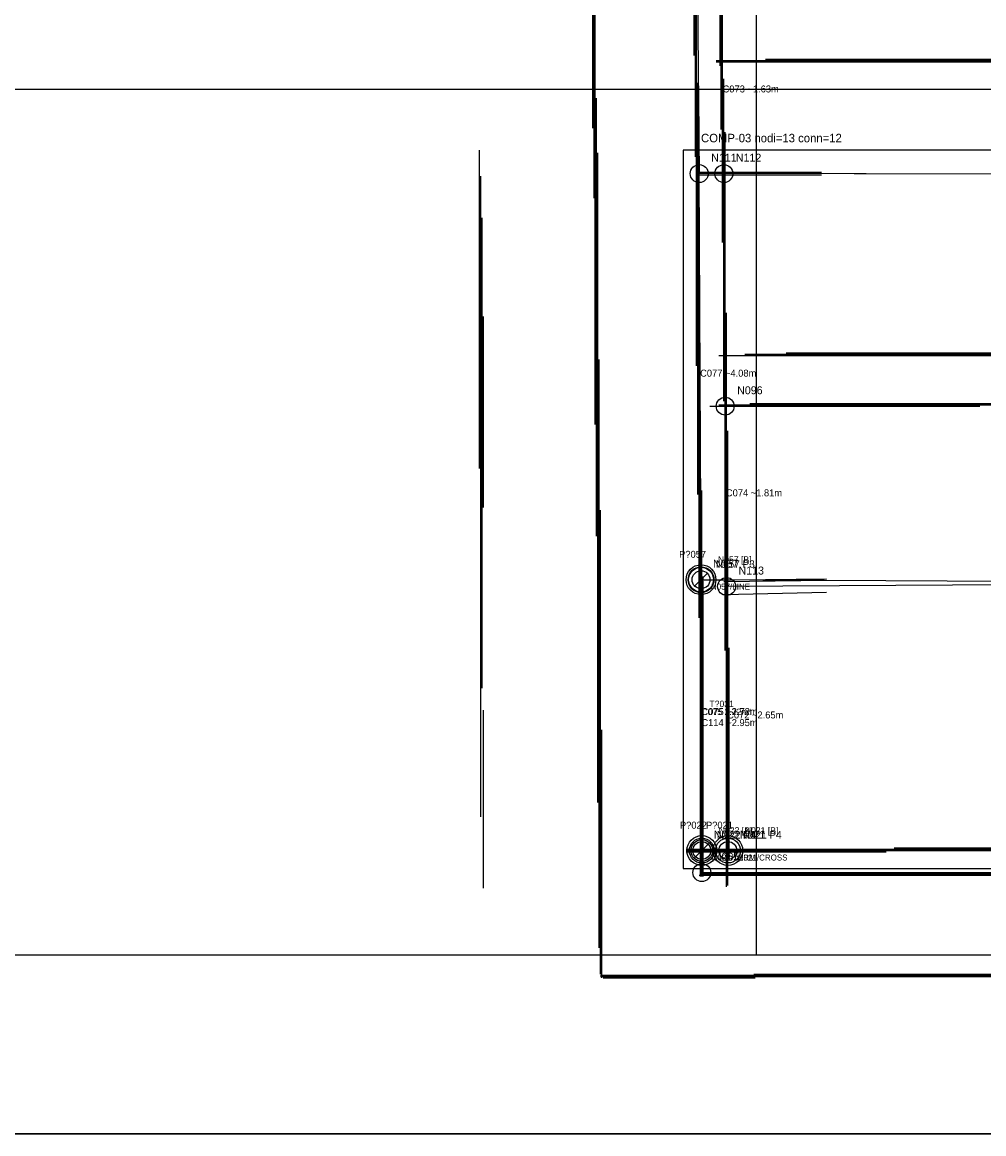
# Model space of a CAD drawing. Header units: millimetres. Extents: x 0 to 53042, y 0 to 29700.
# Tile 6 of 14: x 19138 to 28806, y 0 to 11174. Entities that reach past the tile are written whole.
import ezdxf

# ---------------------------------------------------------------- set-up
doc = ezdxf.new("R2010")
doc.units = ezdxf.units.MM
for name, color, linetype in [('00_RASTER_ORIGINALE', 8, 'Continuous'), ('S-AXIS-CAND-INF', 4, 'Continuous'), ('S-AXIS-INF', 4, 'Continuous'), ('S-CHAIN-INF', 4, 'Continuous'), ('S-COMP-INF', 5, 'Continuous'), ('S-ELEM-ID-VER', 1, 'Continuous'), ('S-GRID-E', 4, 'Continuous'), ('S-ID-CAND-INF', 7, 'Continuous'), ('S-INF-HORIZ', 3, 'Continuous'), ('S-INF-LONG', 6, 'Continuous'), ('S-INF-VERT', 4, 'Continuous'), ('S-METRIC-GROUP-INF', 5, 'Continuous'), ('S-NODE-INF', 2, 'Continuous'), ('S-PREDOC-CONN', 3, 'Continuous'), ('S-PREDOC-DIMCHK', 6, 'Continuous'), ('S-PREDOC-ID', 7, 'Continuous'), ('S-PREDOC-NODE', 2, 'Continuous'), ('S-TOPO-EDGE-INF', 3, 'Continuous'), ('S-TOPO-NODE-INF', 2, 'Continuous'), ('S-TOPO-TEXT-INF', 7, 'Continuous'), ('S-TRACE-INF', 4, 'Continuous'), ('S-TRACE-INF-CLEAN', 4, 'Continuous'), ('S-TRACE-REJECT', 8, 'Continuous'), ('S-VERIFY-A', 1, 'Continuous'), ('S-VERIFY-B', 30, 'Continuous'), ('S-VERIFY-TEXT', 7, 'Continuous')]:
    doc.layers.add(name, color=color, linetype=linetype)
picture_1 = doc.add_image_def('image1.jpg', size_in_pixel=(4060, 2274))

msp = doc.modelspace()

# ---------------------------------------------------------------- linework, layer by layer
at = {"layer": 'S-AXIS-CAND-INF'}
for p, q in [((25893, 15320), (25945, 9652)), ((25893, 15059), (25945, 9652)), ((26167, 11284), (26193, 9652)), ((31733, 9639), (25945, 9652)), ((25963, 5570), (25945, 9652)), ((31733, 9639), (26193, 9652)), ((33160, 7379), (26206, 7314)), ((26206, 7314), (26220, 5502)), ((31775, 5536), (25963, 5570)), ((25971, 2847), (25963, 5570)), ((25963, 5570), (25971, 2625)), ((31775, 5536), (26220, 5502)), ((26233, 2847), (26220, 5502)), ((25971, 2847), (31772, 2873)), ((26233, 2847), (31772, 2873))]:
    msp.add_line(p, q, dxfattribs=at)
at = {"layer": 'S-AXIS-INF'}
for p, q in [((26520, 1800), (26520, 27900)), ((1800, 10500), (51240, 10500)), ((1800, 1800), (51240, 1800))]:
    msp.add_line(p, q, dxfattribs=at)
at = {"layer": 'S-CHAIN-INF'}
msp.add_line((31775, 5536), (25963, 5570), dxfattribs=at)
at = {"layer": 'S-COMP-INF'}
msp.add_lwpolyline([(25783, 2667), (37791, 2667), (37791, 9887), (25783, 9887)], close=True, dxfattribs=at)
at = {"layer": 'S-GRID-E'}
msp.add_lwpolyline([(0, 0), (53042, 0), (53042, 29699), (0, 29699)], close=True, dxfattribs=at)
at = {"layer": 'S-INF-HORIZ'}
for p, q in [((26115, 10788), (31733, 10788)), ((25919, 9665), (27173, 9665)), ((25919, 9639), (27173, 9639)), ((26402, 7836), (31746, 7836)), ((26050, 7314), (28767, 7314)), ((26455, 7340), (31772, 7340)), ((25997, 5564), (27225, 5577)), ((26193, 5420), (27225, 5446)), ((25815, 2860), (31798, 2860)), ((25815, 2834), (27826, 2834)), ((25958, 2625), (32712, 2625)), ((24978, 1567), (26507, 1567)), ((26494, 1606), (33914, 1606))]:
    msp.add_line(p, q, dxfattribs=at)
at = {"layer": 'S-INF-LONG'}
for p, q in [((26167, 10096), (26167, 15621)), ((25906, 9822), (25906, 15477)), ((24874, 10109), (24874, 14066)), ((24900, 7131), (24900, 12617)), ((26115, 10788), (31733, 10788)), ((25945, 5185), (25945, 10227)), ((24926, 3330), (24926, 9861)), ((23750, 3187), (23750, 9626)), ((26220, 2482), (26220, 8254)), ((26402, 7836), (31746, 7836)), ((26455, 7340), (31772, 7340)), ((25958, 2586), (25958, 6883)), ((24952, 1606), (24952, 6269)), ((25815, 2860), (31798, 2860)), ((25958, 2625), (32712, 2625)), ((26494, 1606), (33914, 1606))]:
    msp.add_line(p, q, dxfattribs=at)
at = {"layer": 'S-INF-VERT'}
for p, q in [((26167, 10096), (26167, 15621)), ((25906, 9822), (25906, 15477)), ((24874, 10109), (24874, 14066)), ((24900, 7131), (24900, 12617)), ((26193, 7366), (26193, 10605)), ((25945, 5185), (25945, 10227)), ((24926, 3330), (24926, 9861)), ((23750, 3187), (23750, 9626)), ((23777, 6295), (23777, 8215)), ((26220, 2482), (26220, 8254)), ((25958, 2586), (25958, 6883)), ((24952, 1606), (24952, 6269)), ((25984, 2586), (25984, 5603)), ((26246, 2756), (26246, 4885)), ((23777, 2468), (23777, 4258))]:
    msp.add_line(p, q, dxfattribs=at)
at = {"layer": 'S-METRIC-GROUP-INF'}
msp.add_line((31775, 5536), (25963, 5570), dxfattribs=at)
at = {"layer": 'S-NODE-INF'}
for centre in [(25945, 9652), (26193, 9652), (26206, 7314), (25963, 5570), (26220, 5502), (25971, 2847), (26233, 2847), (25971, 2625)]:
    msp.add_circle(centre, 90, dxfattribs=at)
at = {"layer": 'S-PREDOC-CONN'}
for p in [(31775, 5536), (25971, 2847)]:
    msp.add_line(p, (25963, 5570), dxfattribs=at)
at = {"layer": 'S-PREDOC-DIMCHK'}
for p, q in [((25893, 5500), (26033, 5640)), ((25893, 5500), (26033, 5640)), ((25901, 2777), (26041, 2917))]:
    msp.add_line(p, q, dxfattribs=at)
at = {"layer": 'S-PREDOC-NODE'}
for centre in [(25963, 5570), (25971, 2847), (26233, 2847)]:
    msp.add_circle(centre, 125, dxfattribs=at)
at = {"layer": 'S-TOPO-EDGE-INF'}
for p in [(31775, 5536), (25971, 2847)]:
    msp.add_line(p, (25963, 5570), dxfattribs=at)
at = {"layer": 'S-TOPO-NODE-INF'}
for centre, radius in [((25963, 5570), 130), ((25971, 2847), 110), ((26233, 2847), 90)]:
    msp.add_circle(centre, radius, dxfattribs=at)
at = {"layer": 'S-TRACE-INF'}
for p, q in [((26154, 10736), (26154, 15621)), ((26167, 10096), (26167, 15621)), ((25893, 10840), (25893, 15477)), ((25906, 9822), (25906, 15477)), ((24874, 10109), (24874, 14066)), ((24887, 9404), (24887, 14066)), ((24900, 7131), (24900, 12617)), ((25919, 7719), (25919, 12290)), ((26180, 8960), (26180, 12277)), ((26115, 10788), (31733, 10788)), ((26115, 10775), (29407, 10775)), ((26611, 10801), (31733, 10801)), ((25932, 6426), (25932, 10566)), ((26193, 7366), (26193, 10605)), ((24913, 6008), (24913, 10409)), ((25945, 5185), (25945, 10227)), ((26206, 4859), (26206, 10070)), ((23737, 6687), (23737, 9887)), ((24926, 3330), (24926, 9861)), ((23750, 3187), (23750, 9626)), ((25919, 9665), (27173, 9665)), ((25919, 9639), (27173, 9639)), ((23763, 4480), (23763, 9208)), ((23777, 6295), (23777, 8215)), ((26220, 2482), (26220, 8254)), ((26141, 7823), (29146, 7823)), ((26402, 7836), (31746, 7836)), ((26820, 7849), (31759, 7849)), ((24939, 1868), (24939, 7784)), ((26050, 7314), (28767, 7314)), ((26141, 7327), (31301, 7327)), ((26455, 7340), (31772, 7340)), ((26233, 2495), (26233, 7066)), ((25958, 2586), (25958, 6883)), ((25971, 2586), (25971, 6465)), ((24952, 1606), (24952, 6269)), ((25984, 2586), (25984, 5603)), ((25997, 5564), (27225, 5577)), ((26193, 5551), (27225, 5564)), ((26193, 5420), (27225, 5446)), ((26246, 2756), (26246, 4885)), ((23777, 2468), (23777, 4258)), ((24965, 1567), (24965, 4062)), ((25815, 2860), (31798, 2860)), ((25815, 2847), (29708, 2847)), ((25815, 2834), (27826, 2834)), ((27905, 2873), (31811, 2873)), ((25945, 2599), (29015, 2599)), ((25958, 2625), (32712, 2625)), ((25971, 2612), (31432, 2612)), ((24952, 1593), (31406, 1593)), ((24952, 1580), (29721, 1580)), ((24978, 1567), (26507, 1567)), ((26494, 1606), (33914, 1606))]:
    msp.add_line(p, q, dxfattribs=at)
at = {"layer": 'S-TRACE-INF-CLEAN'}
for p, q in [((26167, 10096), (26167, 15621)), ((25906, 9822), (25906, 15477)), ((24874, 10109), (24874, 14066)), ((24900, 7131), (24900, 12617)), ((26115, 10788), (31733, 10788)), ((26193, 7366), (26193, 10605)), ((25945, 5185), (25945, 10227)), ((24926, 3330), (24926, 9861)), ((23750, 3187), (23750, 9626)), ((25919, 9665), (27173, 9665)), ((25919, 9639), (27173, 9639)), ((23777, 6295), (23777, 8215)), ((26220, 2482), (26220, 8254)), ((26402, 7836), (31746, 7836)), ((26050, 7314), (28767, 7314)), ((26455, 7340), (31772, 7340)), ((25958, 2586), (25958, 6883)), ((24952, 1606), (24952, 6269)), ((25984, 2586), (25984, 5603)), ((25997, 5564), (27225, 5577)), ((26193, 5420), (27225, 5446)), ((26246, 2756), (26246, 4885)), ((23777, 2468), (23777, 4258)), ((25815, 2860), (31798, 2860)), ((25815, 2834), (27826, 2834)), ((25958, 2625), (32712, 2625)), ((24978, 1567), (26507, 1567)), ((26494, 1606), (33914, 1606))]:
    msp.add_line(p, q, dxfattribs=at)
at = {"layer": 'S-TRACE-REJECT'}
for p, q in [((26154, 10736), (26154, 15621)), ((25893, 10840), (25893, 15477)), ((24887, 9404), (24887, 14066)), ((25919, 7719), (25919, 12290)), ((26180, 8960), (26180, 12277)), ((26115, 10775), (29407, 10775)), ((26611, 10801), (31733, 10801)), ((25932, 6426), (25932, 10566)), ((24913, 6008), (24913, 10409)), ((26206, 4859), (26206, 10070)), ((23737, 6687), (23737, 9887)), ((23763, 4480), (23763, 9208)), ((26141, 7823), (29146, 7823)), ((26820, 7849), (31759, 7849)), ((24939, 1868), (24939, 7784)), ((26141, 7327), (31301, 7327)), ((26233, 2495), (26233, 7066)), ((25971, 2586), (25971, 6465)), ((26193, 5551), (27225, 5564)), ((24965, 1567), (24965, 4062)), ((25815, 2847), (29708, 2847)), ((27905, 2873), (31811, 2873)), ((25945, 2599), (29015, 2599)), ((25971, 2612), (31432, 2612)), ((24952, 1593), (31406, 1593)), ((24952, 1580), (29721, 1580))]:
    msp.add_line(p, q, dxfattribs=at)
at = {"layer": 'S-VERIFY-A'}
msp.add_line((31775, 5536), (25963, 5570), dxfattribs=at)
at = {"layer": 'S-VERIFY-B'}
msp.add_line((25971, 2847), (25963, 5570), dxfattribs=at)
for centre in [(25963, 5570), (25971, 2847), (26233, 2847)]:
    msp.add_circle(centre, 150, dxfattribs=at)

# ---------------------------------------------------------------- texts
at = {"layer": 'S-ELEM-ID-VER'}
for s, height, p in [('P?057', 70, (25743, 5790)), ('T?031', 65, (26047, 4289)), ('P?022', 70, (25751, 3067)), ('P?021', 70, (26013, 3067))]:
    msp.add_text(s, height=height, dxfattribs=at).set_placement(p)
at = {"layer": 'S-ID-CAND-INF'}
for s, height, p in [('C073 ~1.63m', 70, (26180, 10468)), ('N111', 80, (26065, 9772)), ('N112', 80, (26313, 9772)), ('C077 ~4.08m', 70, (25954, 7611)), ('N096', 80, (26326, 7434)), ('C074 ~1.81m', 70, (26213, 6408)), ('N057', 80, (26083, 5690)), ('N113', 80, (26340, 5622)), ('C075 ~2.72m', 70, (25967, 4209)), ('C114 ~2.95m', 70, (25967, 4098)), ('C072 ~2.65m', 70, (26226, 4175)), ('N022', 80, (26091, 2967)), ('N021', 80, (26353, 2967)), ('N065', 80, (26091, 2745))]:
    msp.add_text(s, height=height, dxfattribs=at).set_placement(p)
at = {"layer": 'S-PREDOC-ID'}
for s, height, p in [('N057 P3', 75, (26113, 5690)), ('C075 2.72m*', 65, (25967, 4209)), ('N022 P4', 75, (26121, 2967)), ('N021 P4', 75, (26383, 2967))]:
    msp.add_text(s, height=height, dxfattribs=at).set_placement(p)
at = {"layer": 'S-TOPO-TEXT-INF'}
for s, height, p in [('COMP-03 nodi=13 conn=12', 85, (25963, 9967)), ('N057/LINE', 60, (26063, 5470)), ('N022/TERM', 60, (26071, 2747)), ('N021/CROSS', 60, (26333, 2747))]:
    msp.add_text(s, height=height, dxfattribs=at).set_placement(p)
at = {"layer": 'S-VERIFY-TEXT'}
for s, p in [('N057 [B]', (26133, 5740)), ('N022 [B]', (26141, 3017)), ('N021 [B]', (26403, 3017))]:
    msp.add_text(s, height=65, dxfattribs=at).set_placement(p)

# ---------------------------------------------------------------- pictures from other files: only their frames are drawn
at = {"layer": '00_RASTER_ORIGINALE'}
image = msp.add_image(picture_1, insert=(0, 0), size_in_units=(53042, 29699), dxfattribs=at)

doc.saveas('drawing.dxf')
